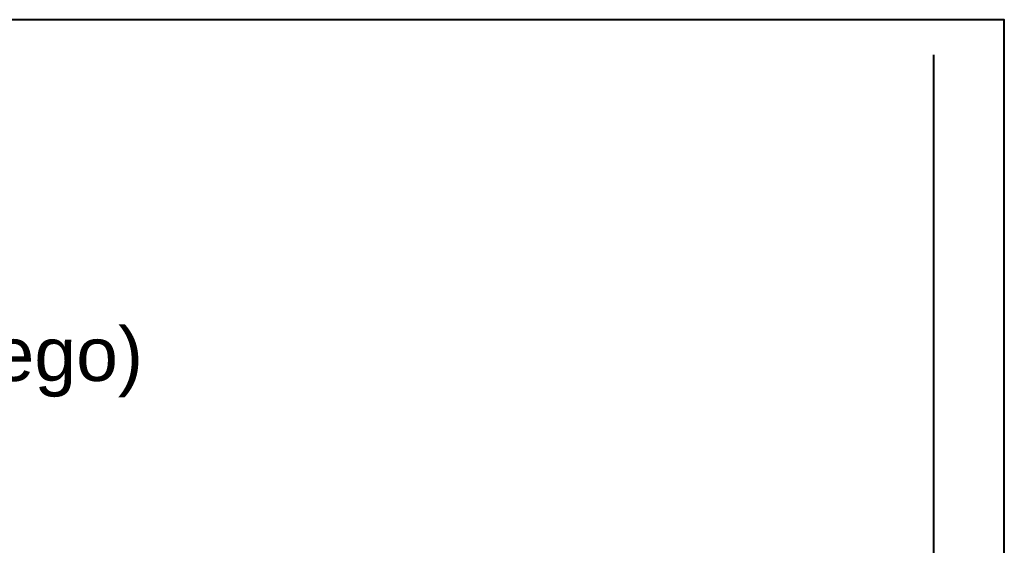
# Model space of a CAD drawing. Header units: millimetres. Extents: x 6612729504 to 6612744462, y 5733542327 to 5733549367.
# Tile 109 of 109: x 6612742176 to 6612744462, y 5733548148 to 5733549367. Entities that reach past the tile are written whole.
import ezdxf

# ---------------------------------------------------------------- set-up
doc = ezdxf.new("R2010")
doc.units = ezdxf.units.MM
doc.header["$MEASUREMENT"] = 0
doc.layers.add('_ ARKUSZ _ 01 _ RAMKA', color=7, linetype='Continuous')
doc.layers.add('___OPISY', color=7, linetype='Continuous')
doc.styles.add('GENERATED_STYLE_1', font='arial.ttf')

msp = doc.modelspace()

# ---------------------------------------------------------------- linework, layer by layer
at = {"layer": '_ ARKUSZ _ 01 _ RAMKA', "color": 252, "lineweight": 40}
msp.add_line((6612744298.273997, 5733543457.131468), (6612744298.273997, 5733549285.815592), dxfattribs=at)
at = {"layer": '_ ARKUSZ _ 01 _ RAMKA', "color": 7, "lineweight": 40}
msp.add_lwpolyline([(6612730636.884463, 5733549367.448231), (6612730636.884463, 5733542327.448219), (6612744461.930632, 5733542327.448219), (6612744461.930632, 5733549367.448231)], close=True, dxfattribs=at)

# ---------------------------------------------------------------- texts
at = {"layer": '___OPISY', "color": 252, "lineweight": 18, "insert": (6612741175.995444, 5733549115.281004), "char_height": 125.00000018, "attachment_point": 2, "line_spacing_factor": 1.105798, "style": 'GENERATED_STYLE_1'}
msp.add_mtext('\\A1;{\\pqc;\\fArial|b0|i0|c238|p38;Strefa względnego \\P\\pqc;\\fArial|b0|i0|c238|p38;bezpieczeństwa 3\\P\\pqc;\\fArial|b0|i0|c238|p38;(w obszarze budynku wysokiego\\fArial|b0|i0|c238|p38;)}', dxfattribs=at)

doc.saveas('drawing.dxf')
